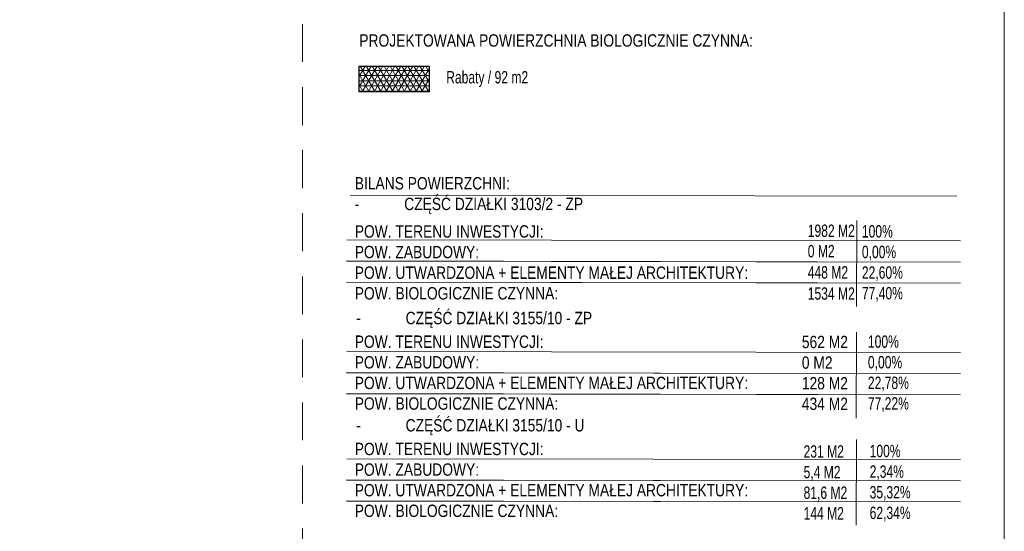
# Model space of a CAD drawing. Header units: metres. Extents: x 7415312 to 7415578, y 5538064 to 5538378.
# Tile 66 of 83: x 7415483 to 7415578, y 5538231 to 5538280. Entities that reach past the tile are written whole.
import ezdxf

# ---------------------------------------------------------------- set-up
doc = ezdxf.new("R2010")
doc.units = ezdxf.units.M
doc.header["$MEASUREMENT"] = 0
doc.linetypes.add('DGN Style 2', pattern=[6.11813, 3.670878, -2.447252])
for name, color, linetype, lineweight in [('_LL_CIENKA', 7, 'Continuous', 25), ('LL_KRESKOWANIE', 253, 'Continuous', 0), ('Warstwa 57', 7, 'Continuous', 0)]:
    doc.layers.add(name, color=color, linetype=linetype, lineweight=lineweight)
doc.layers.add('LL_LEGENDA', color=7, linetype='Continuous', lineweight=13, true_color=0x000000)
doc.layers.add('Opis', color=7, linetype='Continuous', lineweight=9, true_color=0x000000)
doc.styles.add('LL_50', font='arial.ttf', dxfattribs={"width": 0.7, "height": 10})
doc.styles.add('OPIS_PIK', font='arial.ttf', dxfattribs={"width": 0.8, "height": 1.2})

msp = doc.modelspace()

# ---------------------------------------------------------------- hatches: boundary and pattern name
at = {"layer": 'LL_KRESKOWANIE', "true_color": 0x9cbd7b}
h = msp.add_hatch(dxfattribs=at)
h.set_pattern_fill('NET3', color=73, scale=4)
h.set_pattern_definition([(0, (363.98324, 14.2525), (0, 0.5), []), (60, (363.98324, 14.2525), (-0.433012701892, 0.25), []), (120, (363.98324, 14.2525), (-0.433012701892, -0.25), [])])
h.paths.add_polyline_path([(7415515.64, 5538275.657), (7415522.421, 5538275.657), (7415522.421, 5538273.157), (7415515.64, 5538273.157)])

# ---------------------------------------------------------------- linework, layer by layer
at = {"layer": '_LL_CIENKA', "color": 7}
msp.add_lwpolyline([(7415515.64, 5538275.657), (7415522.421, 5538275.657), (7415522.421, 5538273.157), (7415515.64, 5538273.157)], close=True, dxfattribs=at)
at = {"layer": 'LL_LEGENDA', "elevation": 1499.447}
msp.add_lwpolyline([(7415578.263, 5538064.216), (7415578.263, 5538349.47), (7415312.145, 5538349.289), (7415312.145, 5538064.035)], close=True, dxfattribs=at)
at = {"layer": 'Opis', "color": 0}
for p, q in [((7415514.802, 5538263.134, -267.672), (7415573.649, 5538263.048, -267.672)), ((7415563.944, 5538260.681, -267.672), (7415563.907, 5538252.353, -267.672)), ((7415514.425, 5538258.81, -267.672), (7415574.001, 5538258.723, -267.672)), ((7415514.421, 5538256.746, -267.672), (7415573.998, 5538256.66, -267.672)), ((7415514.417, 5538254.7, -267.672), (7415573.994, 5538254.614, -267.672)), ((7415563.928, 5538249.854, -267.672), (7415563.891, 5538241.526, -267.672)), ((7415514.425, 5538247.982, -267.672), (7415574.001, 5538247.896, -267.672)), ((7415514.421, 5538245.919, -267.672), (7415573.998, 5538245.832, -267.672)), ((7415514.417, 5538243.873, -267.672), (7415573.994, 5538243.787, -267.672)), ((7415563.913, 5538239.446, -267.672), (7415563.876, 5538231.118, -267.672)), ((7415514.425, 5538237.574, -267.672), (7415574.001, 5538237.488, -267.672)), ((7415514.421, 5538235.511, -267.672), (7415573.998, 5538235.424, -267.672)), ((7415514.417, 5538233.465, -267.672), (7415573.994, 5538233.379, -267.672))]:
    msp.add_line(p, q, dxfattribs=at)
at = {"layer": 'Opis', "color": 73, "true_color": 0x9cbd7b}
for p, q in [((7415514.42, 5538256.764, -267.672), (7415560.128, 5538256.678, -267.672)), ((7415514.416, 5538254.718, -267.672), (7415560.124, 5538254.632, -267.672)), ((7415514.42, 5538245.937, -267.672), (7415560.128, 5538245.85, -267.672)), ((7415514.416, 5538243.891, -267.672), (7415560.124, 5538243.805, -267.672)), ((7415514.42, 5538235.529, -267.672), (7415560.128, 5538235.442, -267.672)), ((7415514.416, 5538233.483, -267.672), (7415560.124, 5538233.397, -267.672))]:
    msp.add_line(p, q, dxfattribs=at)
at = {"layer": 'Warstwa 57', "color": 7, "linetype": 'DGN Style 2', "lineweight": 0, "flags": 128}
msp.add_lwpolyline([(7415315.133, 5538347.807), (7415510.149, 5538347.807), (7415510.149, 5538067.611), (7415315.133, 5538067.611), (7415315.133, 5538347.807)], close=True, dxfattribs=at)

# ---------------------------------------------------------------- texts
at = {"layer": 'Opis', "attachment_point": 4}
for s, insert, char_height, width, style in [('{\\H1.3333x;PROJEKTOWANA POWIERZCHNIA BIOLOGICZNIE CZYNNA:}', (7415515.651, 5538278.147), 0.9, 40.69101, 'OPIS_PIK'), ('{\\H1.3333x;Rabaty / 92 m2}', (7415524.084, 5538274.407), 0.9, 38.12066, 'LL_50'), ('\\P\\P\\PBILANS POWIERZCHNI: \\P-^ICZĘŚĆ DZIAŁKI 3103/2 - ZP ', (7415515.208, 5538266.116), 1.2, 40.69101, 'OPIS_PIK'), ('\\P\\P\\PPOW. TERENU INWESTYCJI:\\PPOW. ZABUDOWY: \\PPOW. UTWARDZONA + ELEMENTY MAŁEJ ARCHITEKTURY: POW. BIOLOGICZNIE CZYNNA:', (7415515.208, 5538259.62), 1.2, 40.69101, 'OPIS_PIK'), ('\\P\\P\\P\\P1982 M2', (7415559.184, 5538263.688), 1.2, 40.69101, 'LL_50'), ('\\P\\P\\P\\P100%\\P0,00%\\P22,60%\\P77,40%', (7415564.438, 5538260.528), 1.2, 40.69101, 'LL_50'), ('\\P\\P\\P\\P0 M2', (7415559.184, 5538261.708), 1.2, 40.69101, 'LL_50'), ('\\P\\P\\P\\P448 M2', (7415559.184, 5538259.653), 1.2, 40.69101, 'LL_50'), ('\\P\\P\\P\\P1534 M2', (7415559.184, 5538257.597), 1.2, 40.69101, 'LL_50'), ('\\P\\P\\P\\P\\P-^ICZĘŚĆ DZIAŁKI 3155/10 - ZP ', (7415515.347, 5538256.049), 1.2, 40.69101, 'OPIS_PIK'), ('\\P\\P\\PPOW. TERENU INWESTYCJI:\\PPOW. ZABUDOWY: \\PPOW. UTWARDZONA + ELEMENTY MAŁEJ ARCHITEKTURY: POW. BIOLOGICZNIE CZYNNA:', (7415515.208, 5538248.924), 1.2, 40.69101, 'OPIS_PIK'), ('\\P\\P\\P\\P562 M2\\P0 M2 \\P128 M2 \\P434 M2', (7415558.609, 5538249.897), 1.2, 40.69101, 'OPIS_PIK'), ('\\P\\P\\P\\P100%\\P0,00%\\P22,78%\\P77,22%', (7415565.022, 5538249.832), 1.2, 40.69101, 'LL_50'), ('\\P\\P\\P\\P\\P-^ICZĘŚĆ DZIAŁKI 3155/10 - U', (7415515.347, 5538245.641), 1.2, 40.69101, 'OPIS_PIK'), ('\\P\\P\\PPOW. TERENU INWESTYCJI:\\PPOW. ZABUDOWY: \\PPOW. UTWARDZONA + ELEMENTY MAŁEJ ARCHITEKTURY: POW. BIOLOGICZNIE CZYNNA:', (7415515.208, 5538238.516), 1.2, 40.69101, 'OPIS_PIK'), ('\\P\\P\\P\\P231 M2 \\P5,4 M2 \\P81,6 M2 \\P144 M2', (7415558.779, 5538239.28, -267.672), 1.2, 40.69101, 'LL_50'), ('\\P\\P\\P\\P100%\\P2,34%\\P35,32%\\P62,34%', (7415565.191, 5538239.215, -267.672), 1.2, 40.69101, 'LL_50')]:
    msp.add_mtext(s, dxfattribs=dict(at, insert=insert, char_height=char_height, width=width, style=style))

doc.saveas('drawing.dxf')
